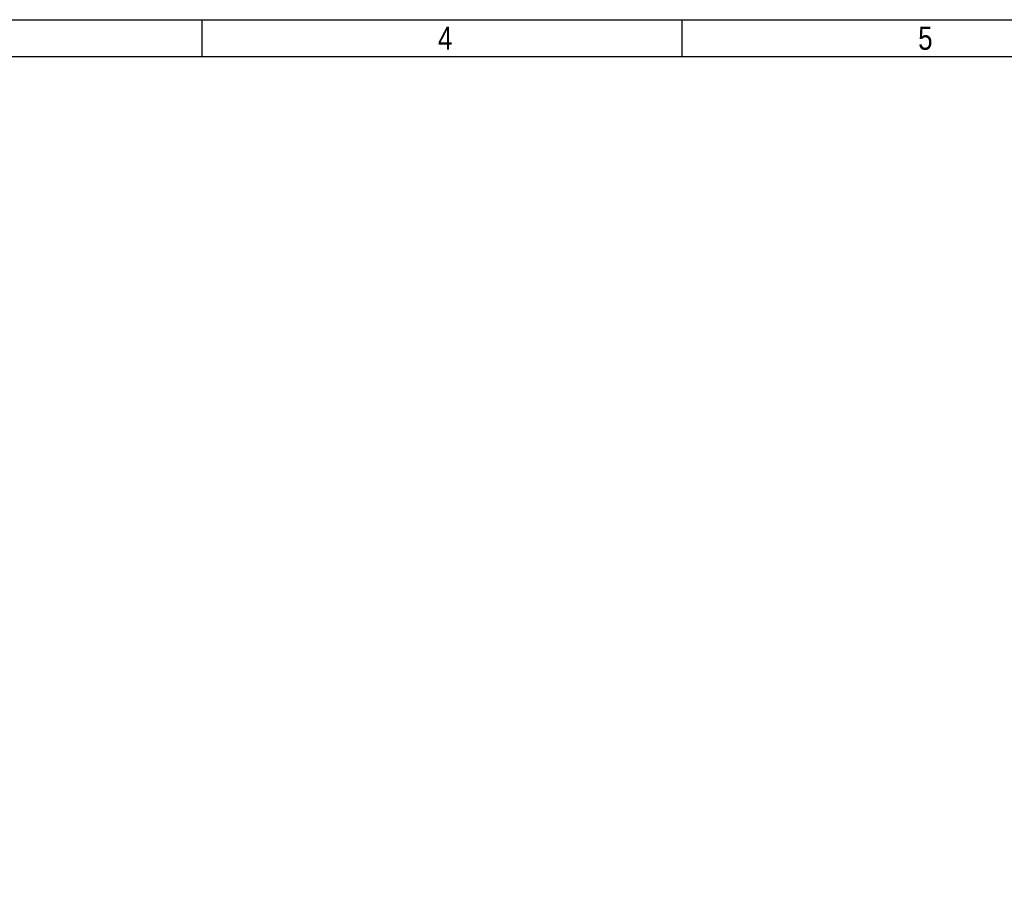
# Model space of a CAD drawing. Header units: millimetres. Extents: x 10 to 580, y 10 to 410.
# Tile 8 of 14: x 150 to 256, y 315 to 410. Entities that reach past the tile are written whole.
import ezdxf

# ---------------------------------------------------------------- set-up
doc = ezdxf.new("R2010")
doc.units = ezdxf.units.MM
doc.layers.add('10', color=7, linetype='Continuous')
doc.styles.add('SEACAD_Arial', font='arial.ttf')

msp = doc.modelspace()

# ---------------------------------------------------------------- linework, layer by layer
at = {"layer": '10', "color": 7, "linetype": 'Continuous'}
for p, q in [((169.7273, 406), (169.7273, 410)), ((221.6364, 406), (221.6364, 410)), ((580, 406), (14, 406))]:
    msp.add_line(p, q, dxfattribs=at)
msp.add_lwpolyline([(10, 10), (10, 410), (580, 410), (580, 10), (10, 10)], dxfattribs=at)

# ---------------------------------------------------------------- texts
at = {"layer": '10', "char_height": 2.5, "width": 1.521749, "attachment_point": 1, "style": 'SEACAD_Arial'}
for s, insert in [('{\\farial rounded mt|b0||i0||c0|p34;\\C7;\\H2.50000002;\\W0.8;4}', (195.227, 409.25)), ('{\\farial rounded mt|b0||i0||c0|p34;\\C7;\\H2.50000002;\\W0.8;5}', (247.136, 409.25))]:
    msp.add_mtext(s, dxfattribs=dict(at, insert=insert))

doc.saveas('drawing.dxf')
